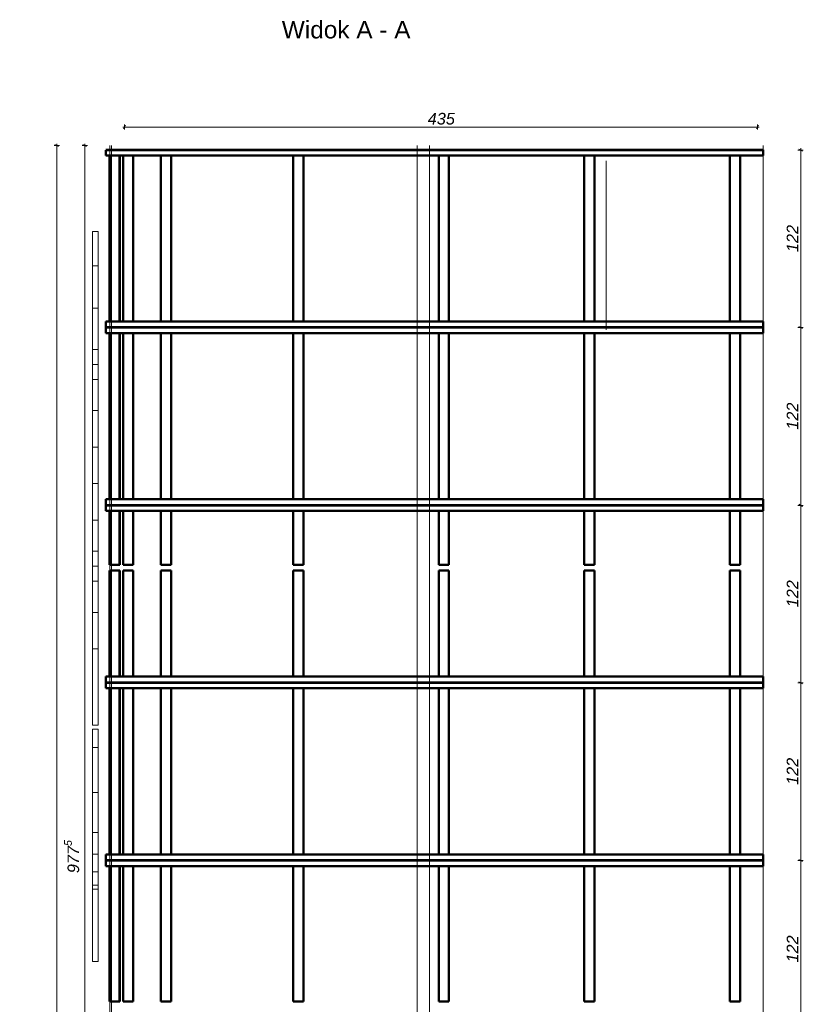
# Model space of a CAD drawing. Header units: centimetres. Extents: x -4039 to -1655, y -610 to 1317.
# Tile 9 of 18: x -3263 to -2724, y 640 to 1317. Entities that reach past the tile are written whole.
import ezdxf

# ---------------------------------------------------------------- set-up
doc = ezdxf.new("R2010")
doc.units = ezdxf.units.CM
doc.header["$LTSCALE"] = 0.1
doc.header["$MEASUREMENT"] = 0
doc.linetypes.add('Wipeout_Contour', pattern=[1000, 0, -1000])
for name, color, linetype in [('2_belki.K_IR', 7, 'Continuous'), ('2_słupy.K_IR', 7, 'Continuous'), ('2_ściana dekoracyjna.K_IR', 7, 'Continuous'), ('3_opisy.K_IR', 7, 'Continuous'), ('5_wymiary.K_IR', 7, 'Continuous')]:
    doc.layers.add(name, color=color, linetype=linetype)
doc.styles.add('GENERATED_STYLE_1', font='txt')
doc.styles.add('GENERATED_STYLE_2', font='txt')
doc.dimstyles.new('GENERATED_STYLE__1', dxfattribs={"dimtxt": 8, "dimasz": 1.835749, "dimexe": 0.18, "dimexo": 1000, "dimgap": 0.09, "dimtad": 1, "dimtih": 1, "dimtoh": 1, "dimdec": 0, "dimzin": 0, "dimdsep": 46, "dimtxsty": 'GENERATED_STYLE_1', "dimblk": 'ARROWHEAD_2', "dimblk1": 'ARROWHEAD_2', "dimblk2": 'ARROWHEAD_2', "dimcen": 0.09, "dimclrd": 7, "dimclre": 7, "dimclrt": 7, "dimadec": 1, "dimazin": 0, "dimtfac": 1, "dimtdec": 4, "dimtmove": 0, "dimatfit": 3, "dimfxl": 1, "dimtolj": 1, "dimtzin": 0, "dimarcsym": 0})
doc.dimstyles.new('GENERATED_STYLE__2', dxfattribs={"dimtxt": 8, "dimasz": 1.835749, "dimexe": 0.18, "dimexo": 2, "dimgap": 0.09, "dimtad": 1, "dimdec": 0, "dimzin": 0, "dimdsep": 46, "dimtxsty": 'GENERATED_STYLE_1', "dimblk": 'ARROWHEAD_2', "dimblk1": 'ARROWHEAD_2', "dimblk2": 'ARROWHEAD_2', "dimcen": 0.09, "dimclrd": 7, "dimclre": 7, "dimclrt": 7, "dimadec": 1, "dimazin": 0, "dimtfac": 1, "dimtdec": 4, "dimtmove": 0, "dimatfit": 3, "dimfxl": 1, "dimtolj": 1, "dimtzin": 0, "dimarcsym": 0})

# ---------------------------------------------------------------- blocks, each defined once
blk = doc.blocks.new('*D15')
at = {"layer": '5_wymiary.K_IR', "color": 7, "linetype": 'Continuous', "lineweight": 0}
for p, q in [((-3191.73, 1242.79), (-3190.54, 1242.79)), ((-3189.85, 1244), (-3191.24, 1241.58)), ((-3190.54, 1240.98), (-3190.54, 1244.6)), ((-3190.54, 1242.79), (-2755.57, 1242.79)), ((-2756.27, 1241.58), (-2754.87, 1244)), ((-2755.57, 1240.98), (-2755.57, 1244.6)), ((-2755.57, 1242.79), (-2754.39, 1242.79))]:
    blk.add_line(p, q, dxfattribs=at)
at = {"color": 254, "linetype": 'Wipeout_Contour', "lineweight": 0, "ltscale": 12898.109474}
blk.add_wipeout([(-2982.16, 1244.39), (-2963.95, 1244.39), (-2963.95, 1252.39), (-2982.16, 1252.39)], dxfattribs=at).dxf.layer = '5_wymiary.K_IR'
at = {"layer": '5_wymiary.K_IR', "color": 7, "lineweight": 0, "insert": (-2982.16, 1244.39), "char_height": 8, "attachment_point": 7, "style": 'GENERATED_STYLE_1'}
blk.add_mtext('\\A1;{\\pql;\\fArial|b0|i1|c238|p38;435}', dxfattribs=at)
blk = doc.blocks.new('ARROWHEAD_2')
at = {"color": 0, "linetype": 'Continuous', "lineweight": 0}
for p, q in [((0, 0), (-1, 0)), ((-0.38, -0.66), (0.38, 0.66))]:
    blk.add_line(p, q, dxfattribs=at)
blk = doc.blocks.new('*D22')
at = {"layer": '5_wymiary.K_IR', "color": 7, "linetype": 'Continuous', "lineweight": 0}
for p, q in [((-2724.05, 738.83), (-2727.86, 738.83)), ((-2727.07, 739.53), (-2724.65, 738.13)), ((-2725.86, 616.86), (-2725.86, 738.83)), ((-2724.05, 616.86), (-2727.86, 616.86)), ((-2727.07, 617.56), (-2724.65, 616.16))]:
    blk.add_line(p, q, dxfattribs=at)
at = {"color": 254, "linetype": 'Wipeout_Contour', "lineweight": 0, "ltscale": 11257.298427}
blk.add_wipeout([(-2727.46, 668.74), (-2727.46, 686.95), (-2735.46, 686.95), (-2735.46, 668.74)], dxfattribs=at).dxf.layer = '5_wymiary.K_IR'
at = {"layer": '5_wymiary.K_IR', "color": 7, "lineweight": 0, "insert": (-2727.46, 668.74), "char_height": 8, "attachment_point": 7, "rotation": 90, "style": 'GENERATED_STYLE_1'}
blk.add_mtext('\\A1;{\\pql;\\fArial|b0|i1|c238|p38;122}', dxfattribs=at)
blk = doc.blocks.new('*D23')
at = {"layer": '5_wymiary.K_IR', "color": 7, "linetype": 'Continuous', "lineweight": 0}
for p, q in [((-2724.05, 860.96), (-2727.86, 860.96)), ((-2727.07, 861.66), (-2724.65, 860.26)), ((-2725.86, 738.83), (-2725.86, 860.96)), ((-2724.05, 738.83), (-2727.86, 738.83)), ((-2727.07, 739.53), (-2724.65, 738.13))]:
    blk.add_line(p, q, dxfattribs=at)
at = {"color": 254, "linetype": 'Wipeout_Contour', "lineweight": 0, "ltscale": 11384.747553}
blk.add_wipeout([(-2727.46, 790.79), (-2727.46, 809), (-2735.46, 809), (-2735.46, 790.79)], dxfattribs=at).dxf.layer = '5_wymiary.K_IR'
at = {"layer": '5_wymiary.K_IR', "color": 7, "lineweight": 0, "insert": (-2727.46, 790.79), "char_height": 8, "attachment_point": 7, "rotation": 90, "style": 'GENERATED_STYLE_1'}
blk.add_mtext('\\A1;{\\pql;\\fArial|b0|i1|c238|p38;122}', dxfattribs=at)
blk = doc.blocks.new('*D24')
at = {"layer": '5_wymiary.K_IR', "color": 7, "linetype": 'Continuous', "lineweight": 0}
for p, q in [((-2724.05, 982.86), (-2727.86, 982.86)), ((-2727.07, 983.56), (-2724.65, 982.16)), ((-2725.86, 860.96), (-2725.86, 982.86)), ((-2724.05, 860.96), (-2727.86, 860.96)), ((-2727.07, 861.66), (-2724.65, 860.26))]:
    blk.add_line(p, q, dxfattribs=at)
at = {"color": 254, "linetype": 'Wipeout_Contour', "lineweight": 0, "ltscale": 11531.427202}
blk.add_wipeout([(-2727.46, 912.8), (-2727.46, 931.01), (-2735.46, 931.01), (-2735.46, 912.8)], dxfattribs=at).dxf.layer = '5_wymiary.K_IR'
at = {"layer": '5_wymiary.K_IR', "color": 7, "lineweight": 0, "insert": (-2727.46, 912.8), "char_height": 8, "attachment_point": 7, "rotation": 90, "style": 'GENERATED_STYLE_1'}
blk.add_mtext('\\A1;{\\pql;\\fArial|b0|i1|c238|p38;122}', dxfattribs=at)
blk = doc.blocks.new('*D25')
at = {"layer": '5_wymiary.K_IR', "color": 7, "linetype": 'Continuous', "lineweight": 0}
for p, q in [((-2724.05, 1104.96), (-2727.86, 1104.96)), ((-2727.07, 1105.66), (-2724.65, 1104.26)), ((-2725.86, 982.86), (-2725.86, 1104.96)), ((-2724.05, 982.86), (-2727.86, 982.86)), ((-2727.07, 983.56), (-2724.65, 982.16))]:
    blk.add_line(p, q, dxfattribs=at)
at = {"color": 254, "linetype": 'Wipeout_Contour', "lineweight": 0, "ltscale": 11696.626203}
blk.add_wipeout([(-2727.46, 1034.8), (-2727.46, 1053.01), (-2735.46, 1053.01), (-2735.46, 1034.8)], dxfattribs=at).dxf.layer = '5_wymiary.K_IR'
at = {"layer": '5_wymiary.K_IR', "color": 7, "lineweight": 0, "insert": (-2727.46, 1034.8), "char_height": 8, "attachment_point": 7, "rotation": 90, "style": 'GENERATED_STYLE_1'}
blk.add_mtext('\\A1;{\\pql;\\fArial|b0|i1|c238|p38;122}', dxfattribs=at)
blk = doc.blocks.new('*D26')
at = {"layer": '5_wymiary.K_IR', "color": 7, "linetype": 'Continuous', "lineweight": 0}
for p, q in [((-2724.05, 1226.96), (-2727.86, 1226.96)), ((-2724.65, 1226.26), (-2727.07, 1227.66)), ((-2725.86, 1226.96), (-2725.86, 1228.14)), ((-2725.86, 1104.96), (-2725.86, 1226.96)), ((-2724.05, 1104.96), (-2727.86, 1104.96)), ((-2727.07, 1105.66), (-2724.65, 1104.26))]:
    blk.add_line(p, q, dxfattribs=at)
at = {"color": 254, "linetype": 'Wipeout_Contour', "lineweight": 0, "ltscale": 11879.666117}
blk.add_wipeout([(-2727.46, 1156.85), (-2727.46, 1175.06), (-2735.46, 1175.06), (-2735.46, 1156.85)], dxfattribs=at).dxf.layer = '5_wymiary.K_IR'
at = {"layer": '5_wymiary.K_IR', "color": 7, "lineweight": 0, "insert": (-2727.46, 1156.85), "char_height": 8, "attachment_point": 7, "rotation": 90, "style": 'GENERATED_STYLE_1'}
blk.add_mtext('\\A1;{\\pql;\\fArial|b0|i1|c238|p38;122}', dxfattribs=at)
blk = doc.blocks.new('*D43')
at = {"layer": '5_wymiary.K_IR', "color": 7, "linetype": 'Continuous', "lineweight": 0}
for p, q in [((-3237.12, 1230), (-3237.12, 1231.18)), ((-3235.12, 1230), (-3238.93, 1230)), ((-3235.92, 1229.3), (-3238.33, 1230.7)), ((-3237.12, 5), (-3237.12, 1230)), ((-3235.12, 5), (-3238.93, 5)), ((-3238.33, 5.7), (-3235.92, 4.3)), ((-3237.12, 3.82), (-3237.12, 5))]:
    blk.add_line(p, q, dxfattribs=at)
at = {"color": 254, "linetype": 'Wipeout_Contour', "lineweight": 0, "ltscale": 13204.086829}
blk.add_wipeout([(-3238.72, 603.82), (-3238.72, 631.18), (-3246.72, 631.18), (-3246.72, 603.82)], dxfattribs=at).dxf.layer = '5_wymiary.K_IR'
at = {"layer": '5_wymiary.K_IR', "color": 7, "lineweight": 0, "insert": (-3238.72, 603.82), "char_height": 8, "attachment_point": 7, "rotation": 90, "style": 'GENERATED_STYLE_1'}
blk.add_mtext('\\A1;{\\pql;\\fArial|b0|i1|c238|p38;1\xa0225}', dxfattribs=at)
blk = doc.blocks.new('*D44')
at = {"layer": '5_wymiary.K_IR', "color": 7, "linetype": 'Continuous', "lineweight": 0}
for p, q in [((-3217.9, 1230), (-3217.9, 1231.18)), ((-3215.9, 1230), (-3219.71, 1230)), ((-3216.69, 1229.3), (-3219.11, 1230.7)), ((-3217.9, 252.51), (-3217.9, 1230)), ((-3216.09, 252.51), (-3219.9, 252.51)), ((-3219.11, 253.21), (-3216.69, 251.81)), ((-3217.9, 251.33), (-3217.9, 252.51))]:
    blk.add_line(p, q, dxfattribs=at)
at = {"color": 254, "linetype": 'Wipeout_Contour', "lineweight": 0, "ltscale": 13230.59019}
blk.add_wipeout([(-3219.5, 730.15), (-3219.5, 752.37), (-3227.5, 752.37), (-3227.5, 730.15)], dxfattribs=at).dxf.layer = '5_wymiary.K_IR'
at = {"layer": '5_wymiary.K_IR', "color": 7, "lineweight": 0, "insert": (-3219.37, 730.15), "char_height": 8, "attachment_point": 7, "rotation": 90, "style": 'GENERATED_STYLE_1'}
blk.add_mtext('\\A1;{\\pql;\\fArial|b0|i1|c238|p38;977\\fArial|b0|i1|c238|p38;\\A1{\\H.66x;\\S5^  ;}}', dxfattribs=at)

msp = doc.modelspace()

# ---------------------------------------------------------------- linework, layer by layer
at = {"color": 251, "linetype": 'Continuous', "lineweight": 0, "true_color": 0x5f5f5f}
for p, q in [((-3199.45, 5), (-3199.45, 1230)), ((-2989.39, 5), (-2989.39, 1230)), ((-2980.99, 1230), (-2980.99, 245)), ((-2751.67, 1230), (-2751.67, 5))]:
    msp.add_line(p, q, dxfattribs=at)
at = {"color": 7, "linetype": 'Continuous', "lineweight": 15}
msp.add_line((-2859.55, 1103.53), (-2859.55, 1219.5), dxfattribs=at)
at = {"layer": '2_belki.K_IR', "color": 9, "linetype": 'Continuous', "lineweight": 50}
for p, q in [((-3203.42, 1223.16), (-3203.42, 1226.96)), ((-2751.67, 1226.96), (-3203.42, 1226.96)), ((-2751.67, 1227.16), (-3203.32, 1227.16)), ((-2751.67, 1226.96), (-2751.67, 1227.16)), ((-2751.67, 1223.16), (-2751.67, 1226.96)), ((-2751.67, 1223.16), (-3203.42, 1223.16)), ((-3203.42, 1105.16), (-3203.42, 1109.16)), ((-2751.67, 1109.16), (-3203.42, 1109.16)), ((-2751.67, 1105.16), (-3203.42, 1105.16)), ((-3203.42, 1101.16), (-3203.42, 1104.96)), ((-2751.67, 1104.96), (-3203.42, 1104.96)), ((-2751.67, 1105.16), (-2751.67, 1109.16)), ((-2751.67, 1104.96), (-2751.67, 1105.16)), ((-2751.67, 1101.16), (-2751.67, 1104.96)), ((-2751.67, 1101.16), (-3203.42, 1101.16)), ((-3203.42, 983.06), (-3203.42, 987.06)), ((-2751.67, 987.06), (-3203.42, 987.06)), ((-2751.67, 983.06), (-3203.42, 983.06)), ((-3203.42, 979.06), (-3203.42, 982.86)), ((-2751.67, 982.86), (-3203.42, 982.86)), ((-2751.67, 983.06), (-2751.67, 987.06)), ((-2751.67, 982.86), (-2751.67, 983.06)), ((-2751.67, 979.06), (-2751.67, 982.86)), ((-2751.67, 979.06), (-3203.42, 979.06)), ((-3203.42, 861.16), (-3203.42, 865.16)), ((-2751.67, 865.16), (-3203.42, 865.16)), ((-2751.67, 861.16), (-3203.42, 861.16)), ((-3203.42, 857.16), (-3203.42, 860.96)), ((-2751.67, 860.96), (-3203.42, 860.96)), ((-2751.67, 861.16), (-2751.67, 865.16)), ((-2751.67, 860.96), (-2751.67, 861.16)), ((-2751.67, 857.16), (-2751.67, 860.96)), ((-2751.67, 857.16), (-3203.42, 857.16)), ((-3203.42, 739.03), (-3203.42, 743.03)), ((-2751.67, 743.03), (-3203.42, 743.03)), ((-2751.67, 739.03), (-3203.42, 739.03)), ((-3203.42, 735.03), (-3203.42, 738.83)), ((-2751.67, 738.83), (-3203.42, 738.83)), ((-2751.67, 739.03), (-2751.67, 743.03)), ((-2751.67, 738.83), (-2751.67, 739.03)), ((-2751.67, 735.03), (-2751.67, 738.83)), ((-2751.67, 735.03), (-3203.42, 735.03))]:
    msp.add_line(p, q, dxfattribs=at)
at = {"layer": '2_słupy.K_IR', "color": 9, "linetype": 'Continuous', "lineweight": 50}
for p, q in [((-3200.87, 1109.16), (-3200.87, 1223.06)), ((-3200.67, 1109.16), (-3200.67, 1223.16)), ((-3194.07, 1109.16), (-3194.07, 1223.16)), ((-3193.87, 1109.16), (-3193.87, 1223.16)), ((-3191.55, 1109.16), (-3191.55, 1223.16)), ((-3184.55, 1109.16), (-3184.55, 1223.16)), ((-3165.55, 1109.16), (-3165.55, 1223.16)), ((-3158.55, 1109.16), (-3158.55, 1223.16)), ((-3074.55, 1109.16), (-3074.55, 1223.16)), ((-3067.55, 1109.16), (-3067.55, 1223.16)), ((-2974.55, 1109.16), (-2974.55, 1223.16)), ((-2967.55, 1109.16), (-2967.55, 1223.16)), ((-2874.55, 1109.16), (-2874.55, 1223.16)), ((-2867.55, 1109.16), (-2867.55, 1223.16)), ((-2774.55, 1109.16), (-2774.55, 1223.16)), ((-2767.55, 1109.16), (-2767.55, 1223.16)), ((-3200.87, 987.06), (-3200.87, 1101.06)), ((-3200.67, 987.06), (-3200.67, 1101.16)), ((-3194.07, 987.06), (-3194.07, 1101.16)), ((-3193.87, 987.06), (-3193.87, 1101.16)), ((-3191.55, 987.06), (-3191.55, 1101.16)), ((-3184.55, 987.06), (-3184.55, 1101.16)), ((-3165.55, 987.06), (-3165.55, 1101.16)), ((-3158.55, 987.06), (-3158.55, 1101.16)), ((-3074.55, 987.06), (-3074.55, 1101.16)), ((-3067.55, 987.06), (-3067.55, 1101.16)), ((-2974.55, 987.06), (-2974.55, 1101.16)), ((-2967.55, 987.06), (-2967.55, 1101.16)), ((-2874.55, 987.06), (-2874.55, 1101.16)), ((-2867.55, 987.06), (-2867.55, 1101.16)), ((-2774.55, 987.06), (-2774.55, 1101.16)), ((-2767.55, 987.06), (-2767.55, 1101.16)), ((-3200.87, 942), (-3200.87, 979.06)), ((-3200.67, 942), (-3200.67, 979.06)), ((-3194.07, 942), (-3194.07, 979.06)), ((-3193.87, 942), (-3193.87, 979.06)), ((-3191.55, 942), (-3191.55, 979.06)), ((-3184.55, 942), (-3184.55, 979.06)), ((-3165.55, 942), (-3165.55, 979.06)), ((-3158.55, 942), (-3158.55, 979.06)), ((-3074.55, 942), (-3074.55, 979.06)), ((-3067.55, 942), (-3067.55, 979.06)), ((-2974.55, 942), (-2974.55, 979.06)), ((-2967.55, 942), (-2967.55, 979.06)), ((-2874.55, 942), (-2874.55, 979.06)), ((-2867.55, 942), (-2867.55, 979.06)), ((-2774.55, 942), (-2774.55, 979.06)), ((-2767.55, 942), (-2767.55, 979.06)), ((-3200.87, 942), (-3200.67, 942)), ((-3200.67, 942), (-3194.07, 942)), ((-3194.07, 942), (-3193.87, 942)), ((-3191.55, 942), (-3184.55, 942)), ((-3165.55, 942), (-3158.55, 942)), ((-3074.55, 942), (-3067.55, 942)), ((-2974.55, 942), (-2967.55, 942)), ((-2874.55, 942), (-2867.55, 942)), ((-2774.55, 942), (-2767.55, 942)), ((-3200.87, 865.16), (-3200.87, 938)), ((-3200.87, 938), (-3200.67, 938)), ((-3200.67, 938), (-3194.07, 938)), ((-3200.67, 865.16), (-3200.67, 938)), ((-3194.07, 938), (-3193.87, 938)), ((-3194.07, 865.16), (-3194.07, 938)), ((-3193.87, 865.16), (-3193.87, 938)), ((-3191.55, 938), (-3184.55, 938)), ((-3191.55, 865.16), (-3191.55, 938)), ((-3184.55, 865.16), (-3184.55, 938)), ((-3165.55, 938), (-3158.55, 938)), ((-3165.55, 865.16), (-3165.55, 938)), ((-3158.55, 865.16), (-3158.55, 938)), ((-3074.55, 938), (-3067.55, 938)), ((-3074.55, 865.16), (-3074.55, 938)), ((-3067.55, 865.16), (-3067.55, 938)), ((-2974.55, 938), (-2967.55, 938)), ((-2974.55, 865.16), (-2974.55, 938)), ((-2967.55, 865.16), (-2967.55, 938)), ((-2874.55, 938), (-2867.55, 938)), ((-2874.55, 865.16), (-2874.55, 938)), ((-2867.55, 865.16), (-2867.55, 938)), ((-2774.55, 938), (-2767.55, 938)), ((-2774.55, 865.16), (-2774.55, 938)), ((-2767.55, 865.16), (-2767.55, 938)), ((-3200.87, 743.03), (-3200.87, 857.06)), ((-3200.67, 743.03), (-3200.67, 857.16)), ((-3194.07, 743.03), (-3194.07, 857.16)), ((-3193.87, 743.03), (-3193.87, 857.16)), ((-3191.55, 743.03), (-3191.55, 857.16)), ((-3184.55, 743.03), (-3184.55, 857.16)), ((-3165.55, 743.03), (-3165.55, 857.16)), ((-3158.55, 743.03), (-3158.55, 857.16)), ((-3074.55, 743.03), (-3074.55, 857.16)), ((-3067.55, 743.03), (-3067.55, 857.16)), ((-2974.55, 743.03), (-2974.55, 857.16)), ((-2967.55, 743.03), (-2967.55, 857.16)), ((-2874.55, 743.03), (-2874.55, 857.16)), ((-2867.55, 743.03), (-2867.55, 857.16)), ((-2774.55, 743.03), (-2774.55, 857.16)), ((-2767.55, 743.03), (-2767.55, 857.16)), ((-3200.87, 642.05), (-3200.87, 735.03)), ((-3200.67, 642.05), (-3200.67, 735.03)), ((-3194.07, 642.05), (-3194.07, 735.03)), ((-3193.87, 642.05), (-3193.87, 735.03)), ((-3191.55, 642.05), (-3191.55, 735.03)), ((-3184.55, 642.05), (-3184.55, 735.03)), ((-3165.55, 642.05), (-3165.55, 735.03)), ((-3158.55, 642.05), (-3158.55, 735.03)), ((-3074.55, 642.05), (-3074.55, 735.03)), ((-3067.55, 642.05), (-3067.55, 735.03)), ((-2974.55, 642.05), (-2974.55, 735.03)), ((-2967.55, 642.05), (-2967.55, 735.03)), ((-2874.55, 642.05), (-2874.55, 735.03)), ((-2867.55, 642.05), (-2867.55, 735.03)), ((-2774.55, 642.05), (-2774.55, 735.03)), ((-2767.55, 642.05), (-2767.55, 735.03)), ((-3200.87, 642.05), (-3200.67, 642.05)), ((-3200.67, 642.05), (-3194.07, 642.05)), ((-3194.07, 642.05), (-3193.87, 642.05)), ((-3191.55, 642.05), (-3184.55, 642.05)), ((-3165.55, 642.05), (-3158.55, 642.05)), ((-3074.55, 642.05), (-3067.55, 642.05)), ((-2974.55, 642.05), (-2967.55, 642.05)), ((-2874.55, 642.05), (-2867.55, 642.05)), ((-2774.55, 642.05), (-2767.55, 642.05))]:
    msp.add_line(p, q, dxfattribs=at)
at = {"layer": '2_ściana dekoracyjna.K_IR', "color": 251, "linetype": 'Continuous', "lineweight": 0, "true_color": 0x5f5f5f}
msp.add_line((-3200.67, 5), (-3200.67, 1230), dxfattribs=at)
at = {"layer": '2_ściana dekoracyjna.K_IR', "color": 7, "linetype": 'Continuous', "lineweight": 0}
for p, q in [((-3212.56, 1118.63), (-3212.56, 1171.07)), ((-3212.56, 1171.07), (-3208.74, 1171.07)), ((-3208.74, 1171.07), (-3208.74, 972.67)), ((-3212.56, 1147.48), (-3208.74, 1147.48)), ((-3212.56, 1102.16), (-3212.56, 1118.63)), ((-3212.56, 1118.42), (-3208.74, 1118.42)), ((-3212.56, 1082.26), (-3212.56, 1102.16)), ((-3212.56, 1089.96), (-3208.74, 1089.96)), ((-3212.56, 1066.24), (-3212.56, 1082.26)), ((-3212.56, 1079.64), (-3208.74, 1079.64)), ((-3212.56, 1069.32), (-3208.74, 1069.32)), ((-3212.56, 1048.03), (-3212.56, 1066.24)), ((-3212.56, 1025.12), (-3212.56, 1048.03)), ((-3212.56, 1047.97), (-3208.74, 1047.97)), ((-3212.56, 1013.79), (-3212.56, 1025.12)), ((-3212.56, 1022.87), (-3208.74, 1022.87)), ((-3212.56, 997.77), (-3212.56, 1013.79)), ((-3212.56, 972.67), (-3212.56, 997.77)), ((-3212.56, 997.77), (-3208.74, 997.77)), ((-3212.56, 972.67), (-3208.74, 972.67)), ((-3212.56, 951.32), (-3212.56, 972.67)), ((-3208.74, 972.67), (-3208.74, 951.32)), ((-3212.56, 941), (-3212.56, 951.32)), ((-3212.56, 951.32), (-3208.74, 951.32)), ((-3208.74, 951.32), (-3208.74, 941)), ((-3212.56, 930.68), (-3212.56, 941)), ((-3212.56, 941), (-3208.74, 941)), ((-3208.74, 941), (-3208.74, 930.68)), ((-3212.56, 909.33), (-3212.56, 930.68)), ((-3212.56, 930.68), (-3208.74, 930.68)), ((-3208.74, 930.68), (-3208.74, 909.33)), ((-3212.56, 884.23), (-3212.56, 909.33)), ((-3212.56, 909.33), (-3208.74, 909.33)), ((-3208.74, 909.33), (-3208.74, 884.23)), ((-3212.56, 831.79), (-3212.56, 884.23)), ((-3212.56, 884.23), (-3208.74, 884.23)), ((-3208.74, 884.23), (-3208.74, 831.79)), ((-3212.56, 831.79), (-3208.74, 831.79)), ((-3212.56, 828.99), (-3208.74, 828.99)), ((-3212.56, 816.49), (-3212.56, 828.99)), ((-3208.74, 828.99), (-3208.74, 816.49)), ((-3212.56, 785.64), (-3212.56, 816.49)), ((-3212.56, 816.49), (-3208.74, 816.49)), ((-3208.74, 816.49), (-3208.74, 785.64)), ((-3212.56, 758.03), (-3212.56, 785.64)), ((-3212.56, 785.64), (-3208.74, 785.64)), ((-3208.74, 785.64), (-3208.74, 758.03)), ((-3212.56, 743.23), (-3212.56, 758.03)), ((-3212.56, 758.03), (-3208.74, 758.03)), ((-3208.74, 758.03), (-3208.74, 743.23)), ((-3212.56, 731), (-3212.56, 743.23)), ((-3212.56, 743.23), (-3208.74, 743.23)), ((-3208.74, 743.23), (-3208.74, 731)), ((-3212.56, 719.15), (-3212.56, 731)), ((-3212.56, 731), (-3208.74, 731)), ((-3208.74, 731), (-3208.74, 719.15)), ((-3212.56, 721.95), (-3208.74, 721.95)), ((-3212.56, 669.51), (-3212.56, 719.15)), ((-3212.56, 719.15), (-3208.74, 719.15)), ((-3208.74, 719.15), (-3208.74, 669.51)), ((-3212.56, 669.51), (-3208.74, 669.51))]:
    msp.add_line(p, q, dxfattribs=at)

# ---------------------------------------------------------------- texts
at = {"layer": '3_opisy.K_IR', "color": 7, "linetype": 'Continuous', "lineweight": 0, "insert": (-3082.46, 1303.49), "char_height": 12, "attachment_point": 7, "style": 'GENERATED_STYLE_2'}
msp.add_mtext('\\A1;{\\pql;\\fArial|b0|i0|c238|p38;Widok \\fArial|b0|i0|c238|p38;A\\fArial|b0|i0|c238|p38; - A}', dxfattribs=at)

# ---------------------------------------------------------------- next in the draw order: dimensions: what is measured, and where the dimension line sits
at = {"layer": '5_wymiary.K_IR', "color": 7, "linetype": 'Continuous', "lineweight": 0}
dim = msp.add_linear_dim(base=(-2755.57, 1242.79), p1=(-3190.54, 1224.5), p2=(-2755.57, 1222.63), dimstyle='GENERATED_STYLE__1', dxfattribs=at)
dim.commit()
dim.dimension.update_dxf_attribs({"geometry": '*D15', "text_midpoint": (-2973.02, 1248.39), "dimtype": 160})
for base, p1, p2, picture, middle in [((-3237.12, 1230), (-3199.45, 5), (-3199.45, 1230), '*D43', (-3242.72, 617.56)), ((-2725.86, 738.83), (-2751.67, 616.86), (-2751.67, 738.83), '*D22', (-2731.46, 677.89))]:
    dim = msp.add_linear_dim(base=base, p1=p1, p2=p2, angle=90, dimstyle='GENERATED_STYLE__2', dxfattribs=at)
    dim.commit()
    dim.dimension.update_dxf_attribs({"geometry": picture, "text_midpoint": middle, "dimtype": 160, "text_rotation": 90})

# ---------------------------------------------------------------- next in the draw order: dimensions: what is measured, and where the dimension line sits
for base, p1, p2, picture, middle in [((-3217.9, 1230), (-3217.9, 252.51), (-3199.45, 1230), '*D44', (-3223.5, 750.1)), ((-2725.86, 860.96), (-2751.67, 738.83), (-2751.67, 860.96), '*D23', (-2731.46, 799.94))]:
    dim = msp.add_linear_dim(base=base, p1=p1, p2=p2, angle=90, dimstyle='GENERATED_STYLE__2', dxfattribs=at)
    dim.commit()
    dim.dimension.update_dxf_attribs({"geometry": picture, "text_midpoint": middle, "dimtype": 160, "text_rotation": 90})

# ---------------------------------------------------------------- next in the draw order: dimensions: what is measured, and where the dimension line sits
dim = msp.add_linear_dim(base=(-2725.86, 982.86), p1=(-2751.67, 860.96), p2=(-2751.67, 982.86), angle=90, dimstyle='GENERATED_STYLE__2', dxfattribs=at)
dim.commit()
dim.dimension.update_dxf_attribs({"geometry": '*D24', "text_midpoint": (-2731.46, 921.95), "dimtype": 160, "text_rotation": 90})

# ---------------------------------------------------------------- next in the draw order: dimensions: what is measured, and where the dimension line sits
dim = msp.add_linear_dim(base=(-2725.86, 1104.96), p1=(-2751.67, 982.86), p2=(-2751.67, 1104.96), angle=90, dimstyle='GENERATED_STYLE__2', dxfattribs=at)
dim.commit()
dim.dimension.update_dxf_attribs({"geometry": '*D25', "text_midpoint": (-2731.46, 1043.95), "dimtype": 160, "text_rotation": 90})

# ---------------------------------------------------------------- next in the draw order: dimensions: what is measured, and where the dimension line sits
dim = msp.add_linear_dim(base=(-2725.86, 1226.96), p1=(-2751.67, 1104.96), p2=(-2751.67, 1226.96), angle=90, dimstyle='GENERATED_STYLE__2', dxfattribs=at)
dim.commit()
dim.dimension.update_dxf_attribs({"geometry": '*D26', "text_midpoint": (-2731.46, 1166), "dimtype": 160, "text_rotation": 90})

doc.saveas('drawing.dxf')
